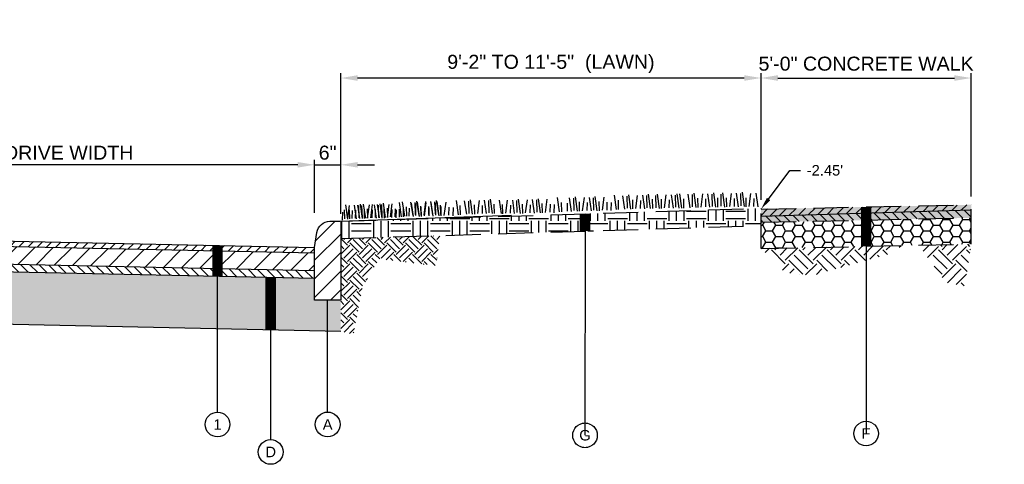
# Model space of a CAD drawing. Extents: x 194474 to 194641, y 289081 to 289217.
# Tile 4 of 9: x 194628 to 194635, y 289177 to 289180. Entities that reach past the tile are written whole.
import ezdxf
from ezdxf import colors
from ezdxf.entities.mleader import LeaderData, LeaderLine
from ezdxf.enums import TextEntityAlignment as Align
from ezdxf.math import Vec2, Vec3

# ---------------------------------------------------------------- set-up
doc = ezdxf.new("R2010")
doc.units = 0
doc.header["$MEASUREMENT"] = 0
doc.linetypes.add('DASHED2', pattern=[0.375, 0.25, -0.125])
for name, color, linetype in [('G_P-AN-Hatch-Line-1', 250, 'Continuous'), ('G_P-AN-Hatch-Line-4', 7, 'Continuous'), ('G_P-AN-Hatch-Solid-10', 228, 'Continuous'), ('G_P-AN-Line-5', 1, 'Continuous'), ('G_P-AN-Text-Dim', 7, 'Continuous')]:
    doc.layers.add(name, color=color, linetype=linetype)
doc.styles.add('CT_P-Dim', font='arial.ttf')
doc.styles.add('CT_P-Symb', font='arial.ttf')
doc.styles.add('CT_P-Text', font='arial.ttf')
doc.styles.get("Standard").update_dxf_attribs({"font": 'simplex.shx'})
doc.dimstyles.new('CT_P-Dim-Eng', dxfattribs={"dimtxt": 0.1, "dimasz": 0.12, "dimexe": 0.035, "dimexo": 0.06, "dimgap": 0.035, "dimtad": 1, "dimdsep": 46, "dimtxsty": 'CT_P-Dim', "dimcen": 0, "dimclrd": 256, "dimclre": 256, "dimclrt": 256, "dimaunit": 1, "dimadec": 6, "dimazin": 0, "dimtfac": 0.75, "dimtix": 1, "dimtmove": 1, "dimatfit": 0, "dimfxl": 1, "dimtolj": 1, "dimtzin": 0, "dimlwd": -1, "dimlwe": -1, "dimarcsym": 0})

# ---------------------------------------------------------------- blocks, each defined once
blk = doc.blocks.new('*D353')
at = {"layer": 'G_P-AN-Text-Dim', "transparency": 16777216}
for p, q in [((194625.3031, 289178.7885), (194625.3031, 289179.0404)), ((194629.8031, 289178.6618), (194629.8031, 289179.0404)), ((194629.6831, 289179.0054), (194625.4231, 289179.0054))]:
    blk.add_line(p, q, dxfattribs=at)
for points in [[(194625.4231, 289179.0254), (194625.4231, 289178.9854), (194625.3031, 289179.0054)], [(194629.6831, 289179.0254), (194629.6831, 289178.9854), (194629.8031, 289179.0054)]]:
    blk.add_solid(points, dxfattribs=at)
at = {"layer": 'G_P-AN-Text-Dim', "transparency": 16777216, "insert": (194627.5531, 289179.0915), "char_height": 0.1, "attachment_point": 5, "style": 'CT_P-Dim'}
blk.add_mtext('\\A1;14\'-0" To 15\'-1" DRIVE WIDTH', dxfattribs=at)
blk = doc.blocks.new('*D354')
at = {"layer": 'G_P-AN-Text-Dim', "transparency": 16777216}
for p, q in [((194629.8031, 289178.6618), (194629.8031, 289179.0404)), ((194629.9906, 289178.654), (194629.9906, 289179.0404)), ((194629.6831, 289179.0054), (194629.5631, 289179.0054)), ((194629.8031, 289179.0054), (194629.9906, 289179.0054)), ((194630.1106, 289179.0054), (194630.2306, 289179.0054))]:
    blk.add_line(p, q, dxfattribs=at)
for points in [[(194629.6831, 289179.0254), (194629.6831, 289178.9854), (194629.8031, 289179.0054)], [(194630.1106, 289179.0254), (194630.1106, 289178.9854), (194629.9906, 289179.0054)]]:
    blk.add_solid(points, dxfattribs=at)
at = {"layer": 'G_P-AN-Text-Dim', "transparency": 16777216, "insert": (194629.8968, 289179.0915), "char_height": 0.1, "attachment_point": 5, "style": 'CT_P-Dim'}
blk.add_mtext('\\A1;6"', dxfattribs=at)
blk = doc.blocks.new('*D341')
at = {"layer": 'G_P-AN-Hatch-Line-1', "transparency": 16777216}
for p, q in [((194629.9906, 289178.6621), (194629.9906, 289179.6604)), ((194632.9906, 289178.7544), (194632.9906, 289179.6604)), ((194632.8706, 289179.6254), (194630.1106, 289179.6254))]:
    blk.add_line(p, q, dxfattribs=at)
at = {"layer": 'G_P-AN-Hatch-Line-1', "linetype": 'DASHED2', "transparency": 16777216}
for points in [[(194630.1106, 289179.6454), (194630.1106, 289179.6054), (194629.9906, 289179.6254)], [(194632.8706, 289179.6454), (194632.8706, 289179.6054), (194632.9906, 289179.6254)]]:
    blk.add_solid(points, dxfattribs=at)
at = {"layer": 'G_P-AN-Hatch-Line-1', "linetype": 'DASHED2', "transparency": 16777216, "insert": (194631.4906, 289179.726), "char_height": 0.1, "attachment_point": 5, "style": 'CT_P-Dim'}
blk.add_mtext('\\A1;9\'-2" TO 11\'-5"  (LAWN)', dxfattribs=at)
blk = doc.blocks.new('*D342')
at = {"layer": 'G_P-AN-Hatch-Line-1', "transparency": 16777216}
for p, q in [((194632.9906, 289178.7544), (194632.9906, 289179.6604)), ((194634.4906, 289178.7801), (194634.4906, 289179.6604)), ((194633.1106, 289179.6254), (194634.3706, 289179.6254))]:
    blk.add_line(p, q, dxfattribs=at)
at = {"layer": 'G_P-AN-Hatch-Line-1', "linetype": 'DASHED2', "transparency": 16777216}
for points in [[(194633.1106, 289179.6454), (194633.1106, 289179.6054), (194632.9906, 289179.6254)], [(194634.3706, 289179.6454), (194634.3706, 289179.6054), (194634.4906, 289179.6254)]]:
    blk.add_solid(points, dxfattribs=at)
at = {"layer": 'G_P-AN-Hatch-Line-1', "linetype": 'DASHED2', "transparency": 16777216, "insert": (194633.7406, 289179.7273), "char_height": 0.1, "attachment_point": 5, "style": 'CT_P-Dim'}
blk.add_mtext('\\A1;5\'-0" CONCRETE WALK', dxfattribs=at)
blk = doc.blocks.new('C_P-AN-ML-Circle')
at = {"transparency": 16777216}
blk.add_circle((0.0006, -0.001), 0.117, dxfattribs=at)
blk.add_wipeout([(0.1113, -0.001), (0.1075, 0.0277), (0.0965, 0.0544), (0.0789, 0.0773), (0.056, 0.0949), (0.0293, 0.1059), (0.0006, 0.1097), (-0.028, 0.1059), (-0.0547, 0.0949), (-0.0776, 0.0773), (-0.0952, 0.0544), (-0.1063, 0.0277), (-0.1101, -0.001), (-0.1063, -0.0296), (-0.0952, -0.0563), (-0.0776, -0.0792), (-0.0547, -0.0968), (-0.028, -0.1079), (0.0006, -0.1117), (0.0293, -0.1079), (0.056, -0.0968), (0.0789, -0.0792), (0.0965, -0.0563), (0.1075, -0.0296)], dxfattribs=at)
at = {"transparency": 16777216, "style": 'CT_P-Symb'}
blk.add_attdef('00', text='', height=0.1, dxfattribs=at).set_placement((0, 0), align=Align.MIDDLE)
blk = doc.blocks.new('_None')

msp = doc.modelspace()

# ---------------------------------------------------------------- hatches: boundary and pattern name
at = {"layer": 'G_P-AN-Hatch-Line-1', "linetype": 'DASHED2'}
h = msp.add_hatch(dxfattribs=at)
h.set_pattern_fill('EARTH', color=256, scale=0.5625, style=0)
h.set_pattern_definition([(0, (353387.81767, 472862.57477), (0.140625, 0.140625), [0.140625, -0.140625]), (0, (353387.81767, 472862.6275), (0.140625, 0.140625), [0.140625, -0.140625]), (0, (353387.81767, 472862.68024), (0.140625, 0.140625), [0.140625, -0.140625]), (90, (353387.83525, 472862.69782), (-0.140625, 0.140625), [0.140625, -0.140625]), (90, (353387.88798, 472862.69782), (-0.140625, 0.140625), [0.140625, -0.140625]), (90, (353387.94072, 472862.69782), (-0.140625, 0.140625), [0.140625, -0.140625])])
h.paths.add_polyline_path([(194632.9906, 289178.6944), (194629.9906, 289178.6021), (194629.9906, 289178.4784), (194632.9906, 289178.5707)])
h = msp.add_hatch(dxfattribs=at)
h.set_pattern_fill('_USER', color=256, scale=0.046875, angle=45, style=0, pattern_type=0)
h.set_pattern_definition([(45, (198316.605185, 292478.961587), (-0.0331456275, 0.0331456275), [])])
h.paths.add_polyline_path([(194634.4906, 289178.6826), (194634.4906, 289178.7201), (194632.9906, 289178.6888), (194632.9906, 289178.6396)])
h = msp.add_hatch(dxfattribs=at)
h.set_pattern_fill('_USER', color=256, scale=0.046875, angle=315, style=0, pattern_type=0)
h.set_pattern_definition([(315, (194639.98379, 289198.726826), (0.03314563, 0.03314563), [])])
h.paths.add_polyline_path([(194634.4906, 289178.6263), (194634.4906, 289178.6826), (194632.9906, 289178.6396), (194632.9906, 289178.5951)])
h = msp.add_hatch(dxfattribs=at)
h.set_pattern_fill('EARTH', color=256, scale=0.375, angle=45, style=0)
h.set_pattern_definition([(45, (353370.69305, 472856.151205), (1e-17, 0.132582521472), [0.09375, -0.09375]), (45, (353370.66819, 472856.17606), (1e-17, 0.132582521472), [0.09375, -0.09375]), (45, (353370.64333, 472856.20092), (1e-17, 0.132582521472), [0.09375, -0.09375]), (135, (353370.64333, 472856.2175), (-0.132582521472, 2e-17), [0.09375, -0.09375]), (135, (353370.66819, 472856.24236), (-0.132582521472, 2e-17), [0.09375, -0.09375]), (135, (353370.69305, 472856.267215), (-0.132582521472, 2e-17), [0.09375, -0.09375])])
h.paths.add_polyline_path([(194630.2642, 289178.3332), (194630.6704, 289178.2848), (194630.6994, 289178.5002), (194629.9906, 289178.4784), (194629.9906, 289177.8179), (194630.0802, 289177.7909), (194630.1449, 289178.1321)])
h.paths.add_polyline_path([(194630.2259, 289178.6046), (194630.2259, 289178.6059), (194630.0991, 289178.6059), (194630.0991, 289178.6051)])
h = msp.add_hatch(dxfattribs=at)
h.set_pattern_fill('HONEY', color=256, scale=0.375, style=0)
h.set_pattern_definition([(0, (194627.048994, 289169.074816), (0.0703125, 0.04059494), [0.046875, -0.09375]), (120, (194627.048994, 289169.074816), (-0.0703125, 0.04059494), [0.046875, -0.09375]), (60, (194627.048994, 289169.074816), (2e-17, 0.08118988), [-0.09375, 0.046875])])
h.paths.add_polyline_path([(194634.4906, 289178.6263), (194632.9906, 289178.5951), (194632.9906, 289178.4076), (194634.4906, 289178.4388)])
at = {"layer": 'G_P-AN-Hatch-Line-1'}
h = msp.add_hatch(dxfattribs=at)
h.set_pattern_fill('_USER', color=256, scale=0.09375, angle=45, style=0, pattern_type=0)
h.set_pattern_definition([(45, (-2286599.78354, -352785.80964), (-0.0662912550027, 0.0662912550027), [])])
h.paths.add_polyline_path([(194629.8031, 289178.4143), (194629.8205, 289178.5229, -0.368472), (194629.913, 289178.6018), (194629.9828, 289178.6018, -0.414214), (194629.9906, 289178.594), (194629.9906, 289178.0393), (194629.8031, 289178.0393)])
at = {"layer": 'G_P-AN-Hatch-Line-1', "linetype": 'DASHED2'}
h = msp.add_hatch(dxfattribs=at)
h.set_pattern_fill('EARTH', color=256, scale=0.5625, angle=45, style=0)
h.set_pattern_definition([(45, (353375.21117, 472855.76205), (0, 0.19887378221), [0.140625, -0.140625]), (45, (353375.17388, 472855.79934), (0, 0.19887378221), [0.140625, -0.140625]), (45, (353375.13659, 472855.83663), (0, 0.19887378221), [0.140625, -0.140625]), (135, (353375.13659, 472855.86149), (-0.19887378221, 2e-17), [0.140625, -0.140625]), (135, (353375.17388, 472855.89878), (-0.19887378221, 2e-17), [0.140625, -0.140625]), (135, (353375.21117, 472855.93607), (-0.19887378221, 2e-17), [0.140625, -0.140625])])
h.paths.add_polyline_path([(194634.4906, 289178.4388), (194634.1158, 289178.431), (194634.3104, 289178.165), (194634.4479, 289178.1385)])
h.paths.add_polyline_path([(194633.1609, 289178.2357), (194633.3541, 289178.2135), (194633.8946, 289178.3662), (194633.9982, 289178.4286), (194632.9906, 289178.4076)])
at = {"layer": 'G_P-AN-Hatch-Line-4'}
h = msp.add_hatch(dxfattribs=at)
h.set_pattern_fill('GRAVEL', color=256, scale=0.225, style=0)
h.set_pattern_definition([(228.0128, (194624.772014, 289178.32657), (-1.8, -2.025), [0.0302706, -2.996795]), (184.96974, (194624.751764, 289178.30407), (2.7, 0.225), [0.0519453, -5.142583]), (132.51045, (194624.700014, 289178.29957), (2.25, -2.475), [0.0366273, -3.6261073]), (267.2737, (194624.612264, 289178.24332), (0.225, 4.5), [0.0473035, -4.6830506]), (292.83365, (194624.610014, 289178.19607), (-1.125, 2.7), [0.046385, -4.592109]), (357.2737, (194624.628014, 289178.15332), (-4.5, 0.225), [0.0473035, -4.6830506]), (37.69424, (194624.675264, 289178.15107), (-2.925, -2.25), [0.0625565, -6.193091]), (72.25533, (194624.724764, 289178.18932), (1.575, 4.95), [0.05906, -5.8469223]), (121.42957, (194624.742764, 289178.24557), (-1.8, 2.925), [0.047464, -4.6989164]), (175.23636, (194624.718014, 289178.28607), (2.475, -0.225), [0.054187, -2.6551716]), (222.39744, (194624.664014, 289178.29057), (-2.7, -2.475), [0.070076, -6.9375094]), (138.81407, (194624.835014, 289178.24107), (-1.575, 1.35), [0.023918, -2.367865]), (171.46923, (194624.817014, 289178.25682), (2.925, -0.45), [0.0455033, -4.50484]), (225, (194624.77201, 289178.26357), (-2e-17, -0.225), [0.03182, -0.286378]), (203.1986, (194624.756264, 289178.29057), (1.125, 0.45), [0.0171355, -1.6964134]), (291.8014, (194624.740514, 289178.28382), (-0.225, 0.675), [0.024233, -1.187429]), (30.96376, (194624.749514, 289178.26132), (0.675, 0.45), [0.039359, -1.272605]), (161.565, (194624.783264, 289178.28157), (0.45, -0.225), [0.0284605, -0.683052]), (16.38954, (194624.610014, 289178.28382), (2.25, 0.675), [0.03987, -3.94714]), (70.34618, (194624.648264, 289178.29507), (-0.9, -2.475), [0.033449, -3.311417]), (293.1986, (194624.783264, 289178.32657), (-0.45, 1.125), [0.034271, -1.679278]), (343.61046, (194624.796764, 289178.29507), (-2.25, 0.675), [0.03987, -3.94714]), (339.44395, (194624.610014, 289178.14432), (-1.125, 0.45), [0.038448, -1.883953]), (294.77514, (194624.646014, 289178.13082), (-1.125, 2.475), [0.032215, -3.1892947]), (66.8014, (194624.785514, 289178.10157), (0.45, 1.125), [0.034271, -1.679278]), (17.35402, (194624.799014, 289178.13307), (-2.925, -0.9), [0.037717, -3.7339703]), (69.44395, (194624.675264, 289178.10157), (-0.45, -1.125), [0.019224, -1.903177]), (101.3099, (194624.772014, 289178.10157), (-0.225, 0.9), [0.011473, -1.135807]), (165.9638, (194624.769764, 289178.11282), (0.675, -0.225), [0.046385, -0.881314]), (186.009, (194624.724764, 289178.12407), (2.25, 0.225), [0.042986, -4.2556327]), (303.69, (194624.749514, 289178.24107), (-0.225, 0.45), [0.03245, -0.778799]), (353.15723, (194624.767514, 289178.21407), (3.825, -0.45), [0.0566536, -5.6087016]), (60.9454, (194624.823764, 289178.20732), (-0.9, -1.575), [0.023165, -2.293352]), (90, (194624.83501, 289178.22757), (-0.225, 0.225), [0.0135, -0.2115]), (120.25644, (194624.720264, 289178.13082), (0.9, -1.575), [0.031258, -3.094542]), (48.0128, (194624.704514, 289178.15782), (1.8, 2.025), [0.060541, -2.966524]), (0, (194624.74501, 289178.20282), (0.225, 0.225), [0.0585, -0.1665]), (325.30485, (194624.803514, 289178.20282), (2.25, -1.575), [0.0355756, -3.521987]), (254.0546, (194624.832764, 289178.18257), (-0.225, -0.9), [0.0327605, -1.605264]), (207.64598, (194624.823764, 289178.15107), (-4.275, -2.25), [0.0533396, -5.2806317]), (175.42608, (194624.776514, 289178.12632), (-2.925, 0.225), [0.05643, -5.5865415])])
h.paths.add_polyline_path([(194629.8031, 289178.1968), (194625.3031, 289178.2913), (194625.3031, 289177.9163), (194629.9906, 289177.8179), (194629.9906, 289178.0393), (194629.8031, 289178.0393)])
at = {"layer": 'G_P-AN-Hatch-Solid-10'}
h = msp.add_hatch(color=256, dxfattribs=at)
h.dxf.hatch_style = 1
h.paths.add_polyline_path([(194634.4906, 289178.6826), (194634.4906, 289178.7201), (194632.9906, 289178.6888), (194632.9906, 289178.6396)])
h.paths.add_polyline_path([(194634.4906, 289178.6826), (194632.9906, 289178.6396), (194632.9906, 289178.5951), (194634.4906, 289178.6263)])
at = {"layer": 'G_P-AN-Line-5'}
h = msp.add_hatch(dxfattribs=at)
h.set_pattern_fill('_USER', color=256, scale=0.046875, angle=45, style=0, pattern_type=0)
h.set_pattern_definition([(45, (194619.719406, 289176.08031), (-0.03314563, 0.03314563), [])])
h.paths.add_polyline_path([(194625.3031, 289178.5088), (194625.3031, 289178.4713), (194629.8031, 289178.3768), (194629.8031, 289178.4143)])
h = msp.add_hatch(dxfattribs=at)
h.set_pattern_fill('_USER', color=256, scale=0.09375, angle=45, style=0, pattern_type=0)
h.set_pattern_definition([(45, (198299.85556, 292472.60379), (-0.066291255, 0.066291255), [])])
h.paths.add_polyline_path([(194625.3031, 289178.4713), (194625.3031, 289178.3438), (194629.8031, 289178.2493), (194629.8031, 289178.3768)])
h = msp.add_hatch(dxfattribs=at)
h.set_pattern_fill('_USER', color=256, scale=0.046875, angle=315, style=0, pattern_type=0)
h.set_pattern_definition([(315, (198299.855563, 292472.423788), (0.0331456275, 0.0331456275), [])])
h.paths.add_polyline_path([(194625.3031, 289178.3438), (194625.3031, 289178.2913), (194629.8031, 289178.1968), (194629.8031, 289178.2493)])

# ---------------------------------------------------------------- linework, layer by layer
at = {"layer": 'G_P-AN-Hatch-Line-1', "linetype": 'DASHED2'}
for p, q in [((194630.5309, 289178.7461), (194630.5466, 289178.6442)), ((194630.6725, 289178.7511), (194630.6881, 289178.6492)), ((194630.8137, 289178.7509), (194630.828, 289178.6487)), ((194630.8724, 289178.7481), (194630.8874, 289178.6521)), ((194630.9026, 289178.746), (194630.9053, 289178.6587)), ((194630.9144, 289178.7554), (194630.9296, 289178.6534)), ((194630.9779, 289178.7513), (194630.9657, 289178.6575)), ((194631.014, 289178.7524), (194631.029, 289178.6565)), ((194631.0442, 289178.7503), (194631.0469, 289178.663)), ((194631.056, 289178.7598), (194631.0712, 289178.6578)), ((194631.1216, 289178.7524), (194631.1366, 289178.6565)), ((194631.1791, 289178.7526), (194631.1661, 289178.6589)), ((194631.2153, 289178.7534), (194631.2295, 289178.6573)), ((194631.2455, 289178.7511), (194631.2474, 289178.6637)), ((194631.2573, 289178.7604), (194631.2716, 289178.6582)), ((194631.3207, 289178.7557), (194631.3077, 289178.662)), ((194631.3569, 289178.7565), (194631.3711, 289178.6604)), ((194631.3871, 289178.7542), (194631.389, 289178.6668)), ((194631.399, 289178.7635), (194631.4133, 289178.6614)), ((194631.4624, 289178.7588), (194631.4494, 289178.6652)), ((194631.5361, 289178.7722), (194631.5504, 289178.6701)), ((194631.6216, 289178.7689), (194631.6358, 289178.6728)), ((194631.6518, 289178.7665), (194631.6537, 289178.6792)), ((194631.6637, 289178.7758), (194631.678, 289178.6737)), ((194631.7271, 289178.7712), (194631.7141, 289178.6775)), ((194631.7632, 289178.772), (194631.7774, 289178.6759)), ((194631.7934, 289178.7696), (194631.7953, 289178.6823)), ((194631.8053, 289178.7789), (194631.8196, 289178.6768)), ((194631.8687, 289178.7743), (194631.8557, 289178.6806)), ((194631.9424, 289178.7877), (194631.9567, 289178.6856)), ((194631.9703, 289178.7522), (194631.9718, 289178.6859)), ((194632.002, 289178.7847), (194632.0161, 289178.6886)), ((194632.0322, 289178.7823), (194632.0341, 289178.695)), ((194632.044, 289178.7916), (194632.0583, 289178.6895)), ((194632.0719, 289178.7561), (194632.0734, 289178.6898)), ((194632.1074, 289178.787), (194632.0944, 289178.6933)), ((194632.1293, 289178.7513), (194632.1276, 289178.694)), ((194632.1436, 289178.7878), (194632.1578, 289178.6917)), ((194632.1738, 289178.7854), (194632.1757, 289178.6981)), ((194632.1856, 289178.7947), (194632.2, 289178.6926)), ((194632.2136, 289178.7592), (194632.215, 289178.693)), ((194632.2367, 289178.7863), (194632.2386, 289178.699)), ((194632.2485, 289178.7956), (194632.2628, 289178.6935)), ((194632.2765, 289178.7601), (194632.2779, 289178.6938)), ((194632.3119, 289178.791), (194632.2989, 289178.6973)), ((194632.3338, 289178.7553), (194632.3321, 289178.6981)), ((194632.3481, 289178.7918), (194632.3623, 289178.6957)), ((194632.3783, 289178.7895), (194632.3802, 289178.7021)), ((194632.3902, 289178.7988), (194632.4045, 289178.6966)), ((194632.4082, 289178.7981), (194632.4225, 289178.696)), ((194632.4361, 289178.7626), (194632.4376, 289178.6963)), ((194632.4678, 289178.7951), (194632.4819, 289178.699)), ((194632.498, 289178.7927), (194632.4999, 289178.7054)), ((194632.5098, 289178.802), (194632.5241, 289178.6999)), ((194632.5377, 289178.7665), (194632.5392, 289178.7002)), ((194632.5732, 289178.7974), (194632.5602, 289178.7037)), ((194632.5951, 289178.7617), (194632.5934, 289178.7045)), ((194632.6094, 289178.7982), (194632.6236, 289178.7021)), ((194632.6396, 289178.7959), (194632.6415, 289178.7085)), ((194632.6514, 289178.8052), (194632.6657, 289178.703)), ((194632.6794, 289178.7696), (194632.6808, 289178.7034)), ((194632.7025, 289178.7967), (194632.7044, 289178.7094)), ((194632.7143, 289178.806), (194632.7286, 289178.7039)), ((194632.7422, 289178.7705), (194632.7437, 289178.7043)), ((194632.7777, 289178.8014), (194632.7647, 289178.7077)), ((194632.7996, 289178.7657), (194632.7979, 289178.7085)), ((194632.8139, 289178.8022), (194632.8281, 289178.7061)), ((194632.8441, 289178.7999), (194632.846, 289178.7125)), ((194632.856, 289178.8092), (194632.8703, 289178.707)), ((194632.881, 289178.7705), (194632.8824, 289178.7043)), ((194632.9165, 289178.8014), (194632.9035, 289178.7077)), ((194632.9384, 289178.7657), (194632.9366, 289178.7085)), ((194632.9526, 289178.8022), (194632.9668, 289178.7061)), ((194629.9906, 289178.6021), (194632.9906, 289178.6944)), ((194630.015, 289178.6848), (194630.0164, 289178.6186)), ((194630.0233, 289178.72), (194630.0389, 289178.618)), ((194630.0504, 289178.7158), (194630.0374, 289178.6221)), ((194630.0516, 289178.6848), (194630.054, 289178.6186)), ((194630.0723, 289178.6801), (194630.0706, 289178.6228)), ((194630.0866, 289178.7166), (194630.1008, 289178.6205)), ((194630.095, 289178.6811), (194630.094, 289178.6238)), ((194630.1088, 289178.7177), (194630.1243, 289178.6218)), ((194630.1168, 289178.7142), (194630.1187, 289178.6269)), ((194630.1287, 289178.7235), (194630.143, 289178.6214)), ((194630.1391, 289178.7158), (194630.1421, 289178.6285)), ((194630.1508, 289178.7252), (194630.1664, 289178.6233)), ((194630.1566, 289178.688), (194630.158, 289178.6217)), ((194630.1921, 289178.7189), (194630.1791, 289178.6252)), ((194630.1792, 289178.6901), (194630.1815, 289178.6238)), ((194630.2142, 289178.7214), (194630.2025, 289178.6276)), ((194630.214, 289178.6832), (194630.2122, 289178.6259)), ((194630.2282, 289178.7197), (194630.2424, 289178.6236)), ((194630.2366, 289178.6861), (194630.2356, 289178.6288)), ((194630.2504, 289178.7227), (194630.2658, 289178.6268)), ((194630.2584, 289178.7173), (194630.2604, 289178.63)), ((194630.2703, 289178.7266), (194630.2846, 289178.6245)), ((194630.2806, 289178.7208), (194630.2837, 289178.6335)), ((194630.2923, 289178.7302), (194630.308, 289178.6283)), ((194630.2982, 289178.6911), (194630.2997, 289178.6248)), ((194630.3337, 289178.722), (194630.3207, 289178.6283)), ((194630.3207, 289178.6951), (194630.3231, 289178.6288)), ((194630.3558, 289178.7265), (194630.3441, 289178.6326)), ((194630.3556, 289178.6863), (194630.3538, 289178.629)), ((194630.3782, 289178.6911), (194630.3772, 289178.6338)), ((194630.3856, 289178.6838), (194630.3838, 289178.6266)), ((194630.4082, 289178.689), (194630.4072, 289178.6317)), ((194630.4074, 289178.7354), (194630.4217, 289178.6333)), ((194630.4293, 289178.7408), (194630.445, 289178.6389)), ((194630.4353, 289178.6999), (194630.4368, 289178.6336)), ((194630.4577, 289178.7057), (194630.4601, 289178.6394)), ((194630.4786, 289178.6955), (194630.4769, 289178.6383)), ((194630.4889, 289178.7386), (194630.5044, 289178.6427)), ((194630.4929, 289178.732), (194630.5071, 289178.6359)), ((194630.5192, 289178.7366), (194630.5223, 289178.6493)), ((194630.5231, 289178.7297), (194630.525, 289178.6423)), ((194630.535, 289178.739), (194630.5493, 289178.6368)), ((194630.5593, 289178.7109), (194630.5616, 289178.6447)), ((194630.5629, 289178.7034), (194630.5644, 289178.6372)), ((194630.5944, 289178.7423), (194630.5826, 289178.6485)), ((194630.5984, 289178.7343), (194630.5854, 289178.6407)), ((194630.6167, 289178.7069), (194630.6157, 289178.6496)), ((194630.6203, 289178.6987), (194630.6185, 289178.6414)), ((194630.6305, 289178.7436), (194630.646, 289178.6477)), ((194630.6345, 289178.7351), (194630.6487, 289178.639)), ((194630.6607, 289178.7417), (194630.6638, 289178.6544)), ((194630.6647, 289178.7328), (194630.6667, 289178.6455)), ((194630.6766, 289178.7421), (194630.6909, 289178.64)), ((194630.7009, 289178.7159), (194630.7032, 289178.6497)), ((194630.7045, 289178.7065), (194630.706, 289178.6403)), ((194630.74, 289178.7375), (194630.727, 289178.6438)), ((194630.7619, 289178.7018), (194630.7601, 289178.6445)), ((194630.7919, 289178.6993), (194630.7902, 289178.642)), ((194630.8416, 289178.7153), (194630.8431, 289178.6491)), ((194630.9426, 289178.7201), (194630.9447, 289178.6539)), ((194631.0001, 289178.7158), (194630.9988, 289178.6585)), ((194631.0842, 289178.7245), (194631.0863, 289178.6582)), ((194631.1436, 289178.7217), (194631.1451, 289178.6554)), ((194631.201, 289178.7169), (194631.1993, 289178.6597)), ((194631.2853, 289178.7248), (194631.2867, 289178.6586)), ((194631.3426, 289178.7201), (194631.3409, 289178.6628)), ((194631.4269, 289178.7279), (194631.4283, 289178.6617)), ((194631.4843, 289178.7232), (194631.4825, 289178.6659)), ((194631.5143, 289178.7207), (194631.5125, 289178.6634)), ((194631.564, 289178.7367), (194631.5654, 289178.6705)), ((194631.6073, 289178.7324), (194631.6056, 289178.6751)), ((194631.6916, 289178.7403), (194631.693, 289178.674)), ((194631.749, 289178.7355), (194631.7472, 289178.6782)), ((194631.8332, 289178.7434), (194631.8347, 289178.6771)), ((194631.8906, 289178.7386), (194631.8888, 289178.6814)), ((194631.9206, 289178.7362), (194631.9188, 289178.6789)), ((194632.9906, 289178.6888), (194634.4906, 289178.7201)), ((194632.9906, 289178.4076), (194632.9906, 289178.6888)), ((194632.9906, 289178.5951), (194634.4906, 289178.6263)), ((194629.9906, 289178.4784), (194632.9906, 289178.5707)), ((194632.9906, 289178.4076), (194634.4906, 289178.4388))]:
    msp.add_line(p, q, dxfattribs=at)
at = {"layer": 'G_P-AN-Hatch-Line-1'}
for p, q in [((194632.9906, 289178.6396), (194634.4906, 289178.6826)), ((194629.9828, 289178.6018), (194631.2093, 289178.6452)), ((194630.0021, 289178.6681), (194630.0012, 289178.6108)), ((194629.8968, 289177.2391), (194629.8968, 289178.0393)), ((194629.4904, 289177.0426), (194629.4904, 289177.8284))]:
    msp.add_line(p, q, dxfattribs=at)
at = {"layer": 'G_P-AN-Hatch-Line-1', "linetype": 'DASHED2', "const_width": 0.075, "flags": 128}
for points in [[(194631.734, 289178.532), (194631.734, 289178.6557)], [(194633.7406, 289178.4232), (194633.7406, 289178.7044)]]:
    msp.add_lwpolyline(points, dxfattribs=at)
at = {"layer": 'G_P-AN-Hatch-Line-1', "linetype": 'DASHED2', "flags": 128}
msp.add_lwpolyline([(194634.4906, 289178.4388), (194634.4906, 289178.7201)], dxfattribs=at)
at = {"layer": 'G_P-AN-Hatch-Line-1', "flags": 128}
msp.add_lwpolyline([(194629.9906, 289178.6018), (194629.9906, 289178.0393), (194629.8031, 289178.0393), (194629.8031, 289178.4143), (194629.8205, 289178.5229, -0.368472), (194629.913, 289178.6018), (194629.9828, 289178.6018)], format="xyb", dxfattribs=at)
at = {"layer": 'G_P-AN-Hatch-Line-1', "const_width": 0.075, "flags": 128}
msp.add_lwpolyline([(194629.4904, 289177.8284), (194629.4904, 289178.2034)], dxfattribs=at)
at = {"layer": 'G_P-AN-Hatch-Line-1'}
for centre in [(194629.8968, 289177.1507), (194629.4904, 289176.9542)]:
    msp.add_circle(centre, 0.0884, dxfattribs=at)
at = {"layer": 'G_P-AN-Line-5'}
for p, q in [((194625.3031, 289178.5088), (194629.8031, 289178.4143)), ((194625.3031, 289178.4713), (194629.8031, 289178.3768)), ((194625.3031, 289178.3438), (194629.8031, 289178.2493)), ((194625.3031, 289178.2913), (194629.8031, 289178.1968)), ((194625.3031, 289177.9163), (194629.9906, 289177.8179))]:
    msp.add_line(p, q, dxfattribs=at)
at = {"layer": 'G_P-AN-Text-Dim'}
msp.add_line((194629.1107, 289177.2389), (194629.1107, 289178.2114), dxfattribs=at)
at = {"layer": 'G_P-AN-Text-Dim', "const_width": 0.075, "flags": 128}
msp.add_lwpolyline([(194629.1107, 289178.2114), (194629.1107, 289178.4289)], dxfattribs=at)
at = {"layer": 'G_P-AN-Text-Dim'}
msp.add_circle((194629.1107, 289177.1505), 0.0884, dxfattribs=at)

# ---------------------------------------------------------------- texts
at = {"layer": 'G_P-AN-Hatch-Line-1', "style": 'CT_P-Text'}
for s, p in [('A', (194629.8968, 289177.1507)), ('D', (194629.4904, 289176.9542))]:
    msp.add_text(s, height=0.075, dxfattribs=at).set_placement(p, align=Align.MIDDLE_CENTER)
at = {"layer": 'G_P-AN-Text-Dim', "style": 'CT_P-Text'}
msp.add_text('1', height=0.075, dxfattribs=at).set_placement((194629.1107, 289177.1505), align=Align.MIDDLE_CENTER)

# ---------------------------------------------------------------- dimensions: what is measured, and where the dimension line sits
at = {"layer": 'G_P-AN-Hatch-Line-1', "linetype": 'DASHED2'}
dim = msp.add_linear_dim(base=(194629.9906, 289179.6254), p1=(194632.9906, 289178.6944), p2=(194629.9906, 289178.6021), angle=180, text='9\'-2" TO 11\'-5"  (LAWN)', dimstyle='CT_P-Dim-Eng', override={"dimpost": "'", "dimaunit": 0}, dxfattribs=at)
dim.commit()
dim.dimension.update_dxf_attribs({"geometry": '*D341', "text_midpoint": (194631.4906, 289179.726)})
dim = msp.add_linear_dim(base=(194634.4906, 289179.6254), p1=(194632.9906, 289178.6944), p2=(194634.4906, 289178.7201), angle=180, text='5\'-0" CONCRETE WALK', dimstyle='CT_P-Dim-Eng', override={"dimpost": "'", "dimaunit": 0, "dimtmove": 2}, dxfattribs=at)
dim.commit()
dim.dimension.update_dxf_attribs({"geometry": '*D342', "text_midpoint": (194633.7406, 289179.7273), "dimtype": 160})
at = {"layer": 'G_P-AN-Text-Dim'}
for base, p2, text, picture, middle in [((194625.3031, 289179.0054), (194625.3031, 289178.7285), '14\'-0" To 15\'-1" DRIVE WIDTH', '*D353', (194627.5531, 289179.0915)), ((194629.9906, 289179.0054), (194629.9906, 289178.594), '6"', '*D354', (194629.8968, 289179.0915))]:
    dim = msp.add_linear_dim(base=base, p1=(194629.8031, 289178.6018), p2=p2, angle=180, text=text, dimstyle='CT_P-Dim-Eng', override={"dimpost": "'", "dimaunit": 0}, dxfattribs=at)
    dim.commit()
    dim.dimension.update_dxf_attribs({"geometry": picture, "text_midpoint": middle})

# ---------------------------------------------------------------- leaders
at = {"layer": 'G_P-AN-Hatch-Line-1', "linetype": 'DASHED2'}
ml = msp.add_multileader_mtext('Standard', dxfattribs=at)
ml.set_content("-2.45'", color=256, style='CT_P-Text')
ml.set_leader_properties(color=256, linetype='Continuous')
ml.build(insert=Vec2(0, 0))
ml.multileader.update_dxf_attribs({"text_right_attachment_type": 3, "dogleg_length": 0.1, "arrow_head_size": 0.09})
ctx = ml.context
ctx.base_point, ctx.char_height, ctx.arrow_head_size, ctx.landing_gap_size, ctx.plane_origin = Vec3(194633.272, 289178.9655), 0.075, 0.09, 0.045, Vec3(194632.106, 289179.2108)
ctx.right_attachment = 3
notes = []
notes.append((ctx, [(0, (1, 1, 0), (194633.197, 289178.9655), (1, 0), 0.075, [(0, [(194632.9906, 289178.6888)], 0, [])])]))
ctx.mtext.insert, ctx.mtext.width, ctx.mtext.defined_height, ctx.mtext.flow_direction = Vec3(194633.317, 289179.0037), 1.410132, 0.4127, 5
at = {"layer": 'G_P-AN-Hatch-Line-1'}
ml = msp.add_multileader_block('Standard', dxfattribs=at)
ml.set_content('C_P-AN-ML-Circle', color=256, scale=0.75)
ml.set_attribute('00', 'G', width=0)
ml.set_leader_properties(color=256, linetype='Continuous', lineweight=-1)
ml.set_arrow_properties(name='NONE')
ml.build(insert=Vec2(0, 0))
ml.multileader.update_dxf_attribs({"has_dogleg": 0, "text_right_attachment_type": 3, "dogleg_length": 0.06, "arrow_head_size": 0.09, "block_connection_type": 1})
ctx = ml.context
ctx.base_point, ctx.char_height, ctx.arrow_head_size, ctx.landing_gap_size, ctx.plane_origin = Vec3(194631.7336, 289177.0737), 0.06, 0.09, 0.0187, Vec3(194631.2814, 289176.7322)
ctx.right_attachment, ctx.attachment_type = 3, 1
notes.append((ctx, [(1, (1, 1, 0), (194631.7786, 289177.0737), (-1, 0), 0.045, [(0, [(194631.734, 289178.532)], 0, [])])]))
ctx.block.insert = Vec3(194631.7336, 289177.0737)
ml = msp.add_multileader_block('Standard', dxfattribs=at)
ml.set_content('C_P-AN-ML-Circle', color=256, scale=0.75)
ml.set_attribute('00', 'F', width=0)
ml.set_leader_properties(color=256, linetype='Continuous', lineweight=-1)
ml.set_arrow_properties(name='NONE')
ml.build(insert=Vec2(0, 0))
ml.multileader.update_dxf_attribs({"has_dogleg": 0, "text_right_attachment_type": 3, "dogleg_length": 0.06, "arrow_head_size": 0.09, "block_connection_type": 1})
ctx = ml.context
ctx.base_point, ctx.char_height, ctx.arrow_head_size, ctx.landing_gap_size, ctx.plane_origin = Vec3(194633.7403, 289177.0866), 0.06, 0.09, 0.0187, Vec3(194633.2882, 289176.7452)
ctx.right_attachment, ctx.attachment_type = 3, 1
notes.append((ctx, [(0, (1, 1, 0), (194633.6953, 289177.0866), (1, 0), 0.045, [(0, [(194633.7406, 289178.4232)], 0, [])])]))
ctx.block.insert = Vec3(194633.7403, 289177.0866)
for ctx, leaders in notes:
    for number, flags, end, landing, length, lines in leaders:
        leader = LeaderData()
        leader.index, (leader.has_last_leader_line, leader.has_dogleg_vector, leader.attachment_direction) = number, flags
        leader.last_leader_point, leader.dogleg_vector, leader.dogleg_length = Vec3(end), Vec3(landing), length
        for number, points, colour, breaks in lines:
            line = LeaderLine()
            line.index, line.vertices, line.color, line.breaks = number, Vec3.list(points), colors.encode_raw_color(colour), breaks
            leader.lines.append(line)
        ctx.leaders.append(leader)

doc.saveas('drawing.dxf')
